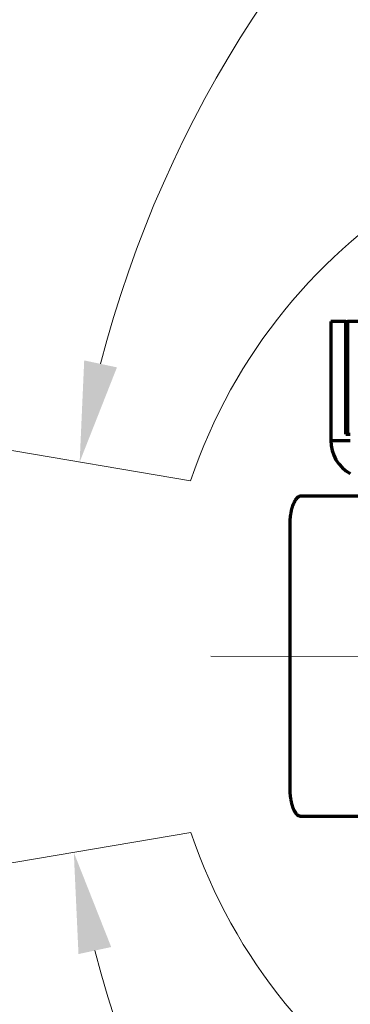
# Model space of a CAD drawing. Header units: millimetres. Extents: x -170 to 6906, y -2212 to 4257.
# Tile 82 of 256: x 4221 to 4485, y -1519 to -734. Entities that reach past the tile are written whole.
import ezdxf

# ---------------------------------------------------------------- set-up
doc = ezdxf.new("R2010")
doc.units = ezdxf.units.MM
doc.layers.add('1', color=7, linetype='Continuous', true_color=0xffffff)

msp = doc.modelspace()

# ---------------------------------------------------------------- linework, layer by layer
at = {"color": 0, "lineweight": 18}
for p, q in [((2551.54, -797.47), (4357.43, -1101.81)), ((2552.13, -1689.01), (4357.62, -1382.31))]:
    msp.add_line(p, q, dxfattribs=at)
at = {"lineweight": 18}
msp.add_line((6304.07, -1242.31), (4373.58, -1241.78), dxfattribs=at)
for centre, radius, start, end in [((5189.35, -1242.01), 933.3, 92.17852, 165.52135), ((5183.54, -1242), 932.34, 194.55874, 267.83623)]:
    msp.add_arc(centre, radius, start, end, dxfattribs=at)
at = {"color": 0, "lineweight": 18}
msp.add_arc((4772.64, -1241.78), 438.16, 198.70552, 161.36953, dxfattribs=at)
at = {"lineweight": 18}
for points in [[(4298.74, -1011.44), (4272.66, -1005.89), (4269.04, -1086.91)], [(4268.1, -1479.16), (4294.17, -1473.57), (4264.37, -1398.15)]]:
    msp.add_solid(points, dxfattribs=at)
at = {"layer": '1', "color": 0, "linetype": 'Continuous', "lineweight": 70}
for p, q in [((4469.01, -974.78), (4469.01, -1069.78)), ((4481.02, -974.78), (4469.01, -974.78)), ((4481.02, -974.78), (4482.46, -974.78)), ((4481.02, -1064.78), (4481.02, -974.78)), ((4605.38, -974.78), (4482.46, -974.78)), ((4482.46, -974.78), (4482.46, -1064.78)), ((4481.02, -1064.78), (4484.64, -1064.78)), ((4469.01, -1069.78), (4484.65, -1069.78)), ((4496.24, -1114.18), (4445.08, -1114.18)), ((4436.63, -1346.18), (4436.63, -1137.38)), ((4496.24, -1369.38), (4445.08, -1369.38))]:
    msp.add_line(p, q, dxfattribs=at)
msp.add_arc((4499.01, -1069.78), 30, 180, 241.37438, dxfattribs=at)
for points, weights in [([(4445.08, -1114.18), (4442.9, -1114.18), (4440.81, -1116.39), (4439.17, -1120.82)], [1, 0.903547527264, 0.854739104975, 0.853574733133]), ([(4436.63, -1137.38), (4436.63, -1131.24), (4437.48, -1125.36), (4439.17, -1120.82)], [1, 0.901190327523, 0.852381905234, 0.853574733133]), ([(4439.17, -1362.75), (4437.48, -1358.21), (4436.63, -1352.33), (4436.63, -1346.18)], [0.85357473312, 0.852381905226, 0.901190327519, 1]), ([(4445.08, -1369.38), (4442.9, -1369.38), (4440.81, -1367.18), (4439.17, -1362.75)], [1, 0.903547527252, 0.854739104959, 0.85357473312])]:
    msp.add_rational_spline(points, weights, degree=3, dxfattribs=at)

doc.saveas('drawing.dxf')
